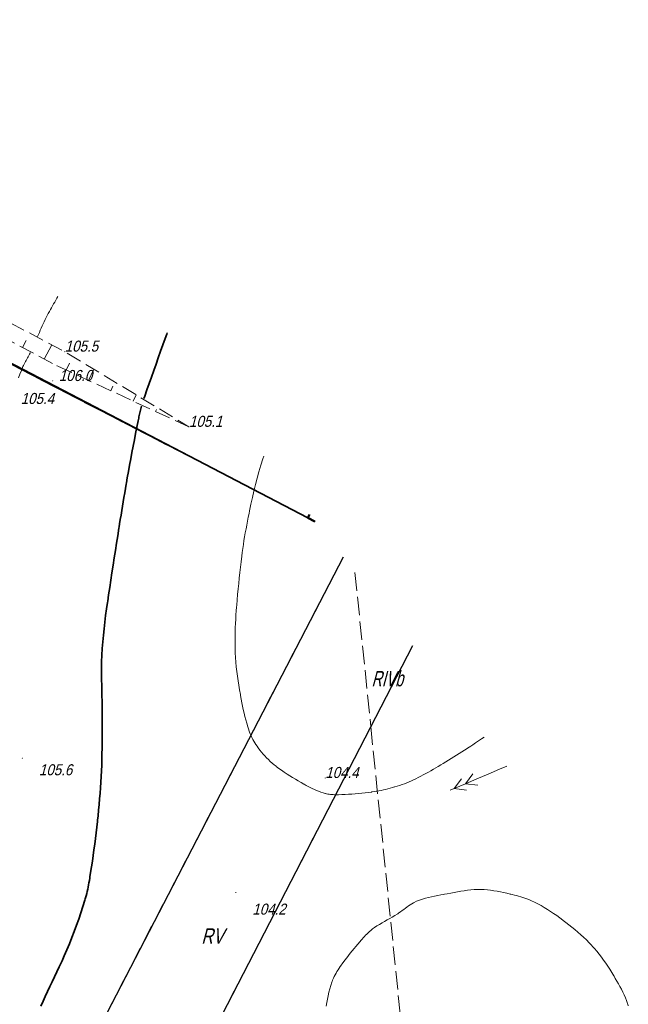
# Model space of a CAD drawing. Extents: x 6530721 to 6531385, y 5978377 to 5979143.
# Tile 144 of 146: x 6531183 to 6531232, y 5978715 to 5978795. Entities that reach past the tile are written whole.
import ezdxf

# ---------------------------------------------------------------- set-up
doc = ezdxf.new("R2010")
doc.units = 0
for name, pattern in [('AB_rokocin 2014-08-13 AC2004$0$823-500', [1.75, 1.25, -0.5]), ('AB_rokocin 2014-08-13 AC2004$0$l217_500', [2, 1.5, -0.5]), ('AB_rokocin 2014-08-13 AC2004$0$l219_500', [0])]:
    doc.linetypes.add(name, pattern=pattern)
for name, color, linetype, lineweight in [('AB-wymiarowa', 7, 'Continuous', 30), ('AB_rokocin 2014-08-13 AC2004$0$209-Opis konturu klasyfikacyjnego', 7, 'Continuous', 18), ('AB_rokocin 2014-08-13 AC2004$0$217-Granica konturu klasyfikcyjnego', 7, 'Continuous', 18), ('AB_rokocin 2014-08-13 AC2004$0$219-Linia granicy', 7, 'Continuous', 18), ('AB_rokocin 2014-08-13 AC2004$0$312-Budynek', 7, 'Continuous', 18), ('AB_rokocin 2014-08-13 AC2004$0$811-Warstwica ciągła linia', 7, 'Continuous', 18), ('AB_rokocin 2014-08-13 AC2004$0$814-Warstwica pogrubiona linia', 7, 'Continuous', 18), ('AB_rokocin 2014-08-13 AC2004$0$820-Skarpa nieumocniona', 7, 'Continuous', 18), ('AB_rokocin 2014-08-13 AC2004$0$823-Szczyt skarpy nieumocninej', 7, 'Continuous', 18), ('AB_rokocin 2014-08-13 AC2004$0$824-Podnóże skarpy nieumocninej', 7, 'Continuous', 18), ('AB_rokocin 2014-08-13 AC2004$0$ogrodzenie trwałe (linia)', 7, 'Continuous', 18), ('AB_rokocin 2014-08-13 AC2004$0$przewód elektroenergetyczny średniego napięcia (linia)-SEPOW - symbol', 7, 'Continuous', 18), ('AB_rokocin 2014-08-13 AC2004$0$punkt wysokościowy naturalny', 7, 'Continuous', 18), ('AB_rokocin 2014-08-13 AC2004$0$punkt wysokościowy naturalny-Atr2', 7, 'Continuous', 18)]:
    doc.layers.add(name, color=color, linetype=linetype, lineweight=lineweight)
doc.styles.add('AB_rokocin 2014-08-13 AC2004$0$Standard', font='txt')
doc.linetypes.add('AB_rokocin 2014-08-13 AC2004$0$902-500', pattern='A,3.75,0,[1,ksztalty.shx,S=0.5,R=0,X=0,Y=0],3.75', length=7.5)

# ---------------------------------------------------------------- blocks, each defined once
blk = doc.blocks.new('AB_rokocin 2014-08-13 AC2004$0$PW01')
at = {"linetype": 'Continuous', "lineweight": 13}
h = blk.add_hatch(color=0, dxfattribs=at)
edge = h.paths.add_edge_path()
edge.add_arc((0, 0), 0.045, 0, 360)
blk = doc.blocks.new('AB_rokocin 2014-08-13 AC2004$0$PE03')
at = {"color": 0, "linetype": 'Continuous', "lineweight": 13}
for p, q in [((0.65, 0), (0, 0)), ((0.65, 0), (1.65, 0)), ((1.65, 0), (2.65, 0)), ((2.65, 0), (3.65, 0)), ((3.65, 0), (2.784, 0.5)), ((3.65, 0), (2.784, -0.5)), ((3.65, 0), (4.65, 0)), ((4.65, 0), (3.784, 0.5)), ((4.65, 0), (3.784, -0.5)), ((4.65, 0), (5, 0))]:
    blk.add_line(p, q, dxfattribs=at)
blk = doc.blocks.new('AB_rokocin 2014-08-13 AC2004')
at = {"layer": 'AB_rokocin 2014-08-13 AC2004$0$217-Granica konturu klasyfikcyjnego', "color": 3, "linetype": 'AB_rokocin 2014-08-13 AC2004$0$l217_500', "lineweight": 18, "flags": 128}
for points in [[(6531177.42, 5978769.56), (6531206.844, 5978754.339)], [(6531177.42, 5978769.56), (6531206.844, 5978754.339)], [(6531180.9, 5978697), (6531209.115, 5978751.44)], [(6531210.086, 5978750.2), (6531211.37, 5978737.67)], [(6531211.37, 5978737.67), (6531214.758, 5978744.236)], [(6531189.5, 5978695.28), (6531211.37, 5978737.67)], [(6531211.37, 5978737.67), (6531216.26, 5978689.9)]]:
    blk.add_lwpolyline(points, dxfattribs=at)
at = {"layer": 'AB_rokocin 2014-08-13 AC2004$0$219-Linia granicy', "color": 92, "linetype": 'AB_rokocin 2014-08-13 AC2004$0$l219_500', "lineweight": 30, "flags": 128}
for points in [[(6531206.844, 5978754.339), (6531177.42, 5978769.56)], [(6531206.844, 5978754.339), (6531177.42, 5978769.56)], [(6531209.115, 5978751.44), (6531171.8, 5978679.44)], [(6531214.758, 5978744.236), (6531138.54, 5978596.5)]]:
    blk.add_lwpolyline(points, dxfattribs=at)
at = {"layer": 'AB_rokocin 2014-08-13 AC2004$0$312-Budynek', "color": 250, "linetype": 'Continuous', "lineweight": 50, "flags": 128}
for points in [[(6531206.26, 5978754.66), (6531206.396, 5978754.912)], [(6531206.833, 5978754.354), (6531206.26, 5978754.66)]]:
    blk.add_lwpolyline(points, dxfattribs=at)
at = {"layer": 'AB_rokocin 2014-08-13 AC2004$0$811-Warstwica ciągła linia', "color": 32, "linetype": 'Continuous', "lineweight": 13, "flags": 128}
for points in [[(6531185.94, 5978772.67), (6531185.852, 5978772.516), (6531185.763, 5978772.362), (6531185.674, 5978772.208), (6531185.586, 5978772.054), (6531185.498, 5978771.899), (6531185.41, 5978771.745), (6531185.323, 5978771.589), (6531185.238, 5978771.434), (6531185.153, 5978771.277), (6531185.07, 5978771.12), (6531184.983, 5978770.95), (6531184.899, 5978770.779), (6531184.816, 5978770.607), (6531184.736, 5978770.435), (6531184.657, 5978770.261), (6531184.579, 5978770.087), (6531184.501, 5978769.913), (6531184.424, 5978769.739), (6531184.347, 5978769.564), (6531184.27, 5978769.39)], [(6531183.69, 5978768.09), (6531183.684, 5978768.077), (6531183.678, 5978768.064), (6531183.672, 5978768.051), (6531183.666, 5978768.038), (6531183.66, 5978768.025), (6531183.654, 5978768.012), (6531183.648, 5978767.999), (6531183.642, 5978767.986), (6531183.636, 5978767.973), (6531183.63, 5978767.96), (6531183.58, 5978767.857), (6531183.527, 5978767.756), (6531183.471, 5978767.656), (6531183.414, 5978767.556), (6531183.356, 5978767.457), (6531183.298, 5978767.358), (6531183.242, 5978767.258), (6531183.188, 5978767.157), (6531183.137, 5978767.055), (6531183.09, 5978766.95), (6531182.965, 5978766.646), (6531182.845, 5978766.341), (6531182.731, 5978766.034)], [(6531202.672, 5978759.666), (6531202.594, 5978759.442), (6531202.428, 5978758.924), (6531202.273, 5978758.403), (6531202.13, 5978757.879), (6531201.995, 5978757.351), (6531201.869, 5978756.822), (6531201.748, 5978756.291), (6531201.632, 5978755.759), (6531201.519, 5978755.225), (6531201.47, 5978754.99), (6531201.409, 5978754.692), (6531201.346, 5978754.376), (6531201.285, 5978754.06), (6531201.226, 5978753.744), (6531201.169, 5978753.427), (6531201.115, 5978753.11), (6531201.063, 5978752.793), (6531201.014, 5978752.475), (6531200.967, 5978752.157), (6531200.922, 5978751.838), (6531200.92, 5978751.82), (6531200.88, 5978751.518), (6531200.825, 5978751.076), (6531200.773, 5978750.634), (6531200.723, 5978750.191), (6531200.676, 5978749.748), (6531200.632, 5978749.305), (6531200.589, 5978748.862), (6531200.548, 5978748.419), (6531200.509, 5978747.975), (6531200.472, 5978747.531), (6531200.46, 5978747.39), (6531200.436, 5978747.087), (6531200.412, 5978746.745), (6531200.391, 5978746.403), (6531200.373, 5978746.061), (6531200.358, 5978745.719), (6531200.347, 5978745.376), (6531200.339, 5978745.034), (6531200.335, 5978744.692), (6531200.335, 5978744.35), (6531200.339, 5978744.008), (6531200.34, 5978743.97), (6531200.349, 5978743.667), (6531200.37, 5978743.288), (6531200.4, 5978742.909), (6531200.437, 5978742.531), (6531200.482, 5978742.153), (6531200.532, 5978741.776), (6531200.586, 5978741.398), (6531200.645, 5978741.021), (6531200.705, 5978740.643), (6531200.767, 5978740.266), (6531200.78, 5978740.19), (6531200.832, 5978739.89), (6531200.886, 5978739.606), (6531200.943, 5978739.325), (6531201.005, 5978739.044), (6531201.071, 5978738.764), (6531201.141, 5978738.485), (6531201.215, 5978738.207), (6531201.294, 5978737.93), (6531201.377, 5978737.652), (6531201.46, 5978737.39), (6531201.465, 5978737.375), (6531201.519, 5978737.22), (6531201.577, 5978737.067), (6531201.641, 5978736.917), (6531201.709, 5978736.77), (6531201.782, 5978736.625), (6531201.86, 5978736.482), (6531201.943, 5978736.341), (6531202.03, 5978736.201), (6531202.123, 5978736.063), (6531202.21, 5978735.94), (6531202.219, 5978735.927), (6531202.348, 5978735.756), (6531202.48, 5978735.59), (6531202.616, 5978735.43), (6531202.755, 5978735.275), (6531202.898, 5978735.124), (6531203.046, 5978734.977), (6531203.198, 5978734.835), (6531203.355, 5978734.697), (6531203.516, 5978734.562), (6531203.67, 5978734.44), (6531203.683, 5978734.43), (6531203.9, 5978734.266), (6531204.118, 5978734.107), (6531204.338, 5978733.953), (6531204.56, 5978733.803), (6531204.784, 5978733.657), (6531205.011, 5978733.514), (6531205.24, 5978733.375), (6531205.471, 5978733.239), (6531205.706, 5978733.105), (6531205.93, 5978732.98), (6531205.944, 5978732.972), (6531206.111, 5978732.881), (6531206.279, 5978732.793), (6531206.446, 5978732.707), (6531206.615, 5978732.625), (6531206.785, 5978732.546), (6531206.957, 5978732.472), (6531207.131, 5978732.402), (6531207.309, 5978732.338), (6531207.49, 5978732.279), (6531207.66, 5978732.23), (6531207.676, 5978732.226), (6531207.783, 5978732.2), (6531207.891, 5978732.178), (6531207.999, 5978732.16), (6531208.107, 5978732.145), (6531208.215, 5978732.134), (6531208.323, 5978732.126), (6531208.431, 5978732.121), (6531208.539, 5978732.118), (6531208.647, 5978732.118), (6531208.74, 5978732.12), (6531208.756, 5978732.12), (6531209.025, 5978732.129), (6531209.294, 5978732.139), (6531209.563, 5978732.153), (6531209.832, 5978732.169), (6531210.101, 5978732.188), (6531210.37, 5978732.211), (6531210.639, 5978732.238), (6531210.908, 5978732.269), (6531211.177, 5978732.303), (6531211.43, 5978732.34), (6531211.446, 5978732.342), (6531211.637, 5978732.373), (6531211.827, 5978732.405), (6531212.016, 5978732.439), (6531212.205, 5978732.475), (6531212.393, 5978732.514), (6531212.58, 5978732.555), (6531212.767, 5978732.6), (6531212.953, 5978732.648), (6531213.139, 5978732.699), (6531213.31, 5978732.75), (6531213.325, 5978732.755), (6531213.522, 5978732.817), (6531213.717, 5978732.881), (6531213.911, 5978732.948), (6531214.103, 5978733.019), (6531214.293, 5978733.092), (6531214.483, 5978733.169), (6531214.67, 5978733.25), (6531214.856, 5978733.335), (6531215.041, 5978733.424), (6531215.21, 5978733.51), (6531215.224, 5978733.517), (6531215.432, 5978733.627), (6531215.639, 5978733.738), (6531215.845, 5978733.85), (6531216.05, 5978733.963), (6531216.254, 5978734.077), (6531216.457, 5978734.192), (6531216.66, 5978734.309), (6531216.862, 5978734.427), (6531217.063, 5978734.547), (6531217.25, 5978734.66), (6531217.263, 5978734.668), (6531217.481, 5978734.801), (6531217.699, 5978734.935), (6531217.916, 5978735.069), (6531218.133, 5978735.204), (6531218.349, 5978735.34), (6531218.564, 5978735.476), (6531218.779, 5978735.613), (6531218.994, 5978735.751), (6531219.209, 5978735.889), (6531219.41, 5978736.02), (6531219.423, 5978736.029), (6531219.659, 5978736.183), (6531219.895, 5978736.34), (6531220.129, 5978736.497), (6531220.361, 5978736.657), (6531220.576, 5978736.808)], [(6531232.307, 5978714.931), (6531232.26, 5978715.08), (6531232.244, 5978715.129), (6531232.16, 5978715.367), (6531232.068, 5978715.602), (6531231.967, 5978715.833), (6531231.86, 5978716.061), (6531231.746, 5978716.286), (6531231.628, 5978716.51), (6531231.506, 5978716.732), (6531231.38, 5978716.954), (6531231.253, 5978717.174), (6531231.15, 5978717.35), (6531231.124, 5978717.395), (6531230.967, 5978717.657), (6531230.807, 5978717.915), (6531230.643, 5978718.17), (6531230.474, 5978718.42), (6531230.301, 5978718.667), (6531230.122, 5978718.911), (6531229.938, 5978719.151), (6531229.747, 5978719.387), (6531229.549, 5978719.619), (6531229.38, 5978719.81), (6531229.345, 5978719.848), (6531229.127, 5978720.08), (6531228.905, 5978720.304), (6531228.678, 5978720.521), (6531228.447, 5978720.733), (6531228.211, 5978720.94), (6531227.972, 5978721.142), (6531227.729, 5978721.34), (6531227.482, 5978721.536), (6531227.232, 5978721.729), (6531227.02, 5978721.89), (6531226.979, 5978721.921), (6531226.732, 5978722.104), (6531226.485, 5978722.283), (6531226.236, 5978722.458), (6531225.985, 5978722.628), (6531225.731, 5978722.793), (6531225.473, 5978722.952), (6531225.212, 5978723.105), (6531224.945, 5978723.251), (6531224.672, 5978723.39), (6531224.44, 5978723.5), (6531224.393, 5978723.521), (6531224.228, 5978723.592), (6531224.062, 5978723.656), (6531223.896, 5978723.716), (6531223.729, 5978723.771), (6531223.56, 5978723.823), (6531223.391, 5978723.871), (6531223.22, 5978723.916), (6531223.048, 5978723.959), (6531222.874, 5978724.001), (6531222.75, 5978724.03), (6531222.699, 5978724.042), (6531222.435, 5978724.102), (6531222.171, 5978724.16), (6531221.907, 5978724.215), (6531221.643, 5978724.266), (6531221.379, 5978724.311), (6531221.115, 5978724.349), (6531220.851, 5978724.379), (6531220.587, 5978724.4), (6531220.323, 5978724.41), (6531220.11, 5978724.41), (6531220.059, 5978724.409), (6531219.785, 5978724.397), (6531219.511, 5978724.375), (6531219.237, 5978724.346), (6531218.963, 5978724.31), (6531218.689, 5978724.268), (6531218.415, 5978724.222), (6531218.141, 5978724.171), (6531217.867, 5978724.119), (6531217.593, 5978724.064), (6531217.37, 5978724.02), (6531217.319, 5978724.01), (6531217.066, 5978723.962), (6531216.813, 5978723.917), (6531216.56, 5978723.87), (6531216.308, 5978723.821), (6531216.058, 5978723.767), (6531215.811, 5978723.706), (6531215.566, 5978723.634), (6531215.324, 5978723.55), (6531215.087, 5978723.451), (6531214.9, 5978723.36), (6531214.854, 5978723.335), (6531214.712, 5978723.253), (6531214.574, 5978723.166), (6531214.441, 5978723.074), (6531214.31, 5978722.979), (6531214.181, 5978722.882), (6531214.052, 5978722.784), (6531213.924, 5978722.688), (6531213.794, 5978722.593), (6531213.662, 5978722.5), (6531213.57, 5978722.44), (6531213.527, 5978722.413), (6531213.324, 5978722.288), (6531213.117, 5978722.167), (6531212.909, 5978722.048), (6531212.701, 5978721.931), (6531212.492, 5978721.814), (6531212.284, 5978721.694), (6531212.077, 5978721.572), (6531211.874, 5978721.444), (6531211.674, 5978721.311), (6531211.52, 5978721.2), (6531211.479, 5978721.169), (6531211.367, 5978721.079), (6531211.259, 5978720.984), (6531211.154, 5978720.886), (6531211.053, 5978720.785), (6531210.954, 5978720.681), (6531210.857, 5978720.575), (6531210.761, 5978720.467), (6531210.666, 5978720.359), (6531210.571, 5978720.25), (6531210.51, 5978720.18), (6531210.476, 5978720.141), (6531210.319, 5978719.96), (6531210.164, 5978719.779), (6531210.01, 5978719.596), (6531209.858, 5978719.413), (6531209.708, 5978719.228), (6531209.56, 5978719.042), (6531209.413, 5978718.854), (6531209.267, 5978718.664), (6531209.123, 5978718.472), (6531209.01, 5978718.32), (6531208.979, 5978718.278), (6531208.886, 5978718.148), (6531208.795, 5978718.016), (6531208.707, 5978717.882), (6531208.623, 5978717.747), (6531208.543, 5978717.61), (6531208.467, 5978717.47), (6531208.395, 5978717.328), (6531208.329, 5978717.182), (6531208.268, 5978717.033), (6531208.23, 5978716.93), (6531208.213, 5978716.881), (6531208.122, 5978716.604), (6531208.041, 5978716.326), (6531207.968, 5978716.048), (6531207.903, 5978715.768), (6531207.844, 5978715.487), (6531207.793, 5978715.206), (6531207.746, 5978714.923)]]:
    blk.add_lwpolyline(points, dxfattribs=at)
at = {"layer": 'AB_rokocin 2014-08-13 AC2004$0$814-Warstwica pogrubiona linia', "color": 32, "linetype": 'Continuous', "lineweight": 35, "flags": 128}
for points in [[(6531194.818, 5978769.694), (6531194.78, 5978769.59), (6531194.654, 5978769.243), (6531194.467, 5978768.721), (6531194.281, 5978768.198), (6531194.095, 5978767.675), (6531193.91, 5978767.152), (6531193.726, 5978766.629), (6531193.543, 5978766.106), (6531193.359, 5978765.582), (6531193.175, 5978765.059), (6531192.992, 5978764.535), (6531192.93, 5978764.36)], [(6531192.73, 5978763.74), (6531192.701, 5978763.632), (6531192.673, 5978763.524), (6531192.646, 5978763.415), (6531192.62, 5978763.306), (6531192.595, 5978763.197), (6531192.571, 5978763.088), (6531192.548, 5978762.979), (6531192.525, 5978762.869), (6531192.502, 5978762.76), (6531192.48, 5978762.65), (6531192.458, 5978762.54), (6531192.355, 5978762.026), (6531192.253, 5978761.512), (6531192.151, 5978760.998), (6531192.05, 5978760.483), (6531191.95, 5978759.968), (6531191.852, 5978759.454), (6531191.756, 5978758.938), (6531191.661, 5978758.423), (6531191.57, 5978757.906), (6531191.5, 5978757.5), (6531191.481, 5978757.39), (6531191.421, 5978757.031), (6531191.361, 5978756.672), (6531191.301, 5978756.313), (6531191.242, 5978755.954), (6531191.183, 5978755.595), (6531191.125, 5978755.236), (6531191.066, 5978754.877), (6531191.008, 5978754.518), (6531190.95, 5978754.159), (6531190.91, 5978753.91), (6531190.892, 5978753.8), (6531190.796, 5978753.197), (6531190.7, 5978752.595), (6531190.606, 5978751.992), (6531190.512, 5978751.39), (6531190.419, 5978750.787), (6531190.327, 5978750.184), (6531190.235, 5978749.581), (6531190.144, 5978748.977), (6531190.054, 5978748.373), (6531189.98, 5978747.88), (6531189.964, 5978747.769), (6531189.887, 5978747.235), (6531189.814, 5978746.699), (6531189.746, 5978746.164), (6531189.684, 5978745.627), (6531189.629, 5978745.09), (6531189.581, 5978744.553), (6531189.541, 5978744.015), (6531189.51, 5978743.476), (6531189.489, 5978742.937), (6531189.48, 5978742.51), (6531189.479, 5978742.398), (6531189.478, 5978742.07), (6531189.481, 5978741.742), (6531189.486, 5978741.414), (6531189.493, 5978741.086), (6531189.502, 5978740.758), (6531189.51, 5978740.43), (6531189.518, 5978740.102), (6531189.525, 5978739.774), (6531189.529, 5978739.446), (6531189.53, 5978739.23), (6531189.53, 5978739.118), (6531189.531, 5978738.659), (6531189.532, 5978738.2), (6531189.532, 5978737.741), (6531189.531, 5978737.282), (6531189.53, 5978736.823), (6531189.527, 5978736.364), (6531189.523, 5978735.905), (6531189.516, 5978735.446), (6531189.508, 5978734.987), (6531189.5, 5978734.64), (6531189.497, 5978734.528), (6531189.481, 5978734.069), (6531189.459, 5978733.611), (6531189.432, 5978733.152), (6531189.401, 5978732.694), (6531189.365, 5978732.236), (6531189.326, 5978731.779), (6531189.284, 5978731.321), (6531189.24, 5978730.864), (6531189.195, 5978730.406), (6531189.16, 5978730.06), (6531189.149, 5978729.949), (6531189.098, 5978729.484), (6531189.045, 5978729.02), (6531188.988, 5978728.556), (6531188.929, 5978728.093), (6531188.866, 5978727.63), (6531188.802, 5978727.168), (6531188.735, 5978726.706), (6531188.666, 5978726.244), (6531188.595, 5978725.782), (6531188.54, 5978725.43), (6531188.522, 5978725.319), (6531188.493, 5978725.141), (6531188.461, 5978724.962), (6531188.428, 5978724.785), (6531188.393, 5978724.607), (6531188.355, 5978724.43), (6531188.315, 5978724.254), (6531188.273, 5978724.078), (6531188.228, 5978723.902), (6531188.179, 5978723.727), (6531188.16, 5978723.66), (6531188.128, 5978723.552), (6531187.971, 5978723.034), (6531187.806, 5978722.519), (6531187.634, 5978722.007), (6531187.455, 5978721.498), (6531187.268, 5978720.992), (6531187.074, 5978720.49), (6531186.872, 5978719.99), (6531186.663, 5978719.493), (6531186.447, 5978718.999), (6531186.27, 5978718.61), (6531186.223, 5978718.508), (6531186.037, 5978718.108), (6531185.85, 5978717.708), (6531185.662, 5978717.308), (6531185.474, 5978716.908), (6531185.286, 5978716.509), (6531185.098, 5978716.11), (6531184.91, 5978715.71), (6531184.724, 5978715.31), (6531184.538, 5978714.909)]]:
    blk.add_lwpolyline(points, dxfattribs=at)
at = {"layer": 'AB_rokocin 2014-08-13 AC2004$0$820-Skarpa nieumocniona', "color": 252, "linetype": 'Continuous', "lineweight": 18}
for p, q in [((6531183.06, 5978768.51), (6531183.36, 5978769.08)), ((6531184.82, 5978767.57), (6531185.44, 5978768.73)), ((6531186.61, 5978766.67), (6531186.87, 5978767.23)), ((6531188.42, 5978765.83), (6531188.85, 5978766.74)), ((6531190.24, 5978764.99), (6531190.4, 5978765.35)), ((6531192.05, 5978764.15), (6531192.29, 5978764.66)), ((6531193.87, 5978763.31), (6531193.94, 5978763.46)), ((6531195.68, 5978762.47), (6531195.73, 5978762.57))]:
    blk.add_line(p, q, dxfattribs=at)
at = {"layer": 'AB_rokocin 2014-08-13 AC2004$0$823-Szczyt skarpy nieumocninej', "color": 252, "linetype": 'AB_rokocin 2014-08-13 AC2004$0$823-500', "lineweight": 18, "flags": 128}
blk.add_lwpolyline([(6531196.59, 5978762.05), (6531185.86, 5978767.02), (6531149.1, 5978786.52), (6531147.14, 5978786.54), (6531143, 5978788.37), (6531131.9, 5978795.18)], dxfattribs=at)
at = {"layer": 'AB_rokocin 2014-08-13 AC2004$0$824-Podnóże skarpy nieumocninej', "color": 252, "linetype": 'AB_rokocin 2014-08-13 AC2004$0$823-500', "lineweight": 18, "flags": 128}
blk.add_lwpolyline([(6531131.9, 5978795.18), (6531143.55, 5978789.62), (6531148.86, 5978788.06), (6531186.49, 5978768.17), (6531196.59, 5978762.05)], dxfattribs=at)
at = {"layer": 'AB_rokocin 2014-08-13 AC2004$0$ogrodzenie trwałe (linia)', "color": 252, "linetype": 'AB_rokocin 2014-08-13 AC2004$0$902-500', "lineweight": 35, "flags": 128}
blk.add_lwpolyline([(6531147.08, 5978785.49), (6531206.26, 5978754.66)], dxfattribs=at)
at = {"layer": 'AB_rokocin 2014-08-13 AC2004$0$przewód elektroenergetyczny średniego napięcia (linia)-SEPOW - symbol', "color": 1, "linetype": 'Continuous', "lineweight": 18, "rotation": 202.958}
blk.add_blockref('AB_rokocin 2014-08-13 AC2004$0$PE03', (6531222.431, 5978734.44), dxfattribs=at)
at = {"layer": 'AB_rokocin 2014-08-13 AC2004$0$punkt wysokościowy naturalny', "color": 7, "linetype": 'Continuous', "lineweight": 13}
for p in [(6531186.49, 5978768.17), (6531185.86, 5978767.02), (6531185.51, 5978765.79), (6531196.59, 5978762.05), (6531183.04, 5978735.1), (6531207.67, 5978733.48), (6531200.4, 5978724.17)]:
    blk.add_blockref('AB_rokocin 2014-08-13 AC2004$0$PW01', p, dxfattribs=at)
at = {"layer": 'AB_rokocin 2014-08-13 AC2004$0$209-Opis konturu klasyfikacyjnego', "color": 3, "linetype": 'Continuous', "lineweight": 20, "style": 'AB_rokocin 2014-08-13 AC2004$0$Standard', "oblique": 15}
for s, width, p in [('RIVb', 0.689, (6531211.43, 5978740.94)), ('RV', 0.785, (6531197.59, 5978720))]:
    blk.add_text(s, height=1.25, dxfattribs=dict(at, width=width)).set_placement(p)
at = {"layer": 'AB_rokocin 2014-08-13 AC2004$0$punkt wysokościowy naturalny-Atr2', "color": 252, "linetype": 'ByBlock', "lineweight": 20, "style": 'AB_rokocin 2014-08-13 AC2004$0$Standard', "oblique": 15, "width": 0.9}
for s, p in [('105.5', (6531186.49, 5978768.17)), ('106.0', (6531186.01, 5978765.78)), ('105.4', (6531182.91, 5978763.91)), ('105.1', (6531196.59, 5978762.05)), ('105.6', (6531184.39, 5978733.7)), ('104.4', (6531207.67, 5978733.48)), ('104.2', (6531201.74, 5978722.36))]:
    blk.add_text(s, height=0.9, dxfattribs=at).set_placement(p)

msp = doc.modelspace()

# ---------------------------------------------------------------- block references
at = {"layer": 'AB-wymiarowa'}
msp.add_blockref('AB_rokocin 2014-08-13 AC2004', (0, 0), dxfattribs=at)

doc.saveas('drawing.dxf')
